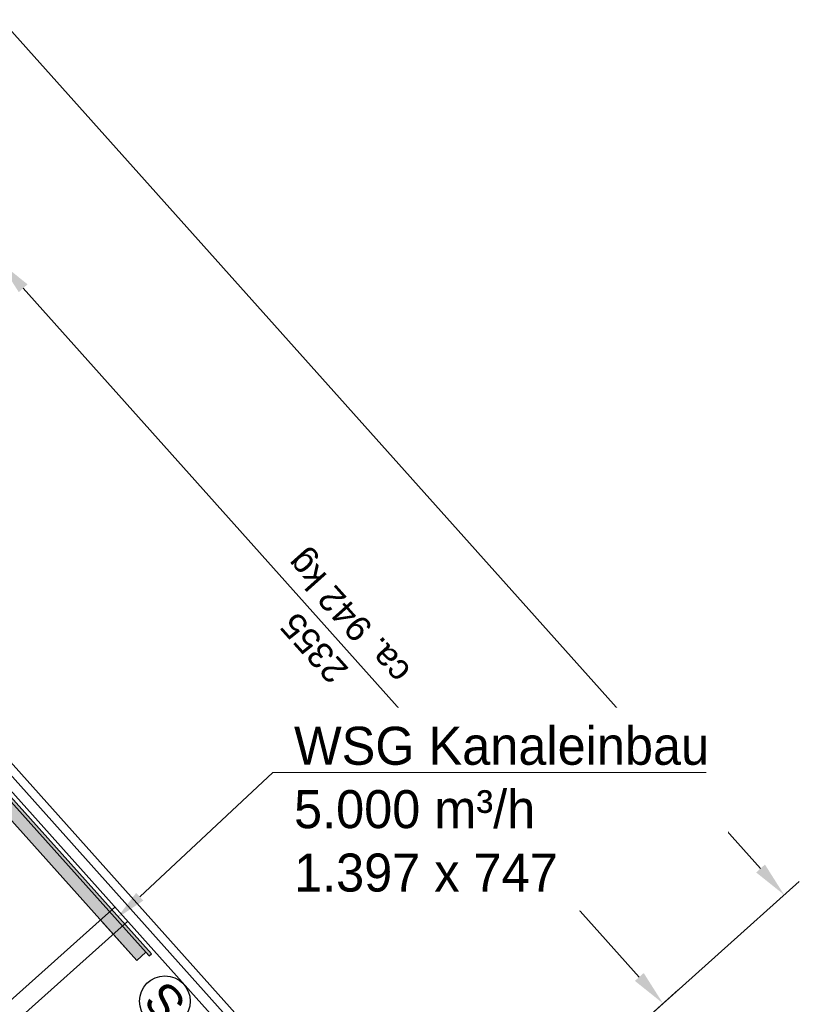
# Model space of a CAD drawing. Header units: millimetres. Extents: x -5775 to 84228, y -103402 to 6925.
# Tile 19 of 42: x 82299 to 84144, y -100548 to -98218. Entities that reach past the tile are written whole.
import ezdxf
from ezdxf import colors
from ezdxf.entities.mleader import LeaderData, LeaderLine
from ezdxf.enums import TextEntityAlignment as Align
from ezdxf.math import Vec2, Vec3

# ---------------------------------------------------------------- set-up
doc = ezdxf.new("R2010")
doc.units = ezdxf.units.MM
doc.header["$LTSCALE"] = 0.4
doc.layers.add('Pi_lü_Beschriftung', color=43, linetype='Continuous', lineweight=18)
doc.layers.add('Pi_lü_zu_ge_00_blau', color=153, linetype='Continuous', lineweight=35)
doc.layers.add('RLT 2', color=253, linetype='Continuous')
doc.styles.add('Arial', font='arial.ttf', dxfattribs={"width": 0.95, "height": 1.8})
doc.styles.add('ROMANS8', font='arial.ttf')

# ---------------------------------------------------------------- blocks, each defined once
blk = doc.blocks.new('RLT2')
at = {"layer": 'RLT 2', "ltscale": 10}
for p, q in [((107992.3, -111500), (103833.2, -106852.2)), ((107705.4, -111756.8), (106247, -110127)), ((107223.4, -112300.8), (108084.1, -111530.6)), ((106463.9, -111591.5), (104988.4, -112911.9)), ((106493.9, -111625.1), (105018.4, -112945.4)), ((107223.4, -112300.8), (107797.2, -111787.3))]:
    blk.add_line(p, q, dxfattribs=at)
for points in [[(107172.7, -112346.1), (105659.9, -113699.8), (105631.7, -113698.3), (104088, -111973.1), (104089.5, -111944.9), (105602.3, -110591.2), (105630.5, -110592.8), (107174.3, -112317.9), (107172.7, -112346.1)], [(107172.7, -112346.1), (105602.3, -110591.2)], [(107124, -112329.3), (105648.5, -113649.6), (104138.2, -111961.7), (105613.7, -110641.4), (107124, -112329.3)]]:
    blk.add_lwpolyline(points, dxfattribs=at)
blk.add_circle((106582.5, -111814.1), 60, dxfattribs=at)
for points in [[(106236.6, -110136.3), (106257.4, -110117.7), (106191, -110064.4)], [(107981.9, -111509.4), (108002.7, -111490.7), (108048.3, -111562.6)], [(107694.9, -111766.1), (107715.8, -111747.4), (107761.4, -111819.3)]]:
    blk.add_solid(points, dxfattribs=at)
at = {"layer": 'RLT 2', "style": 'Arial'}
blk.add_text('S', height=80, rotation=131.8233, dxfattribs=at).set_placement((106637.1, -111816.8))
at = {"layer": 'RLT 2', "ltscale": 10, "char_height": 60, "attachment_point": 5, "rotation": 131.8232, "style": 'ROMANS8'}
for s, insert in [('\\A1;ca. 942 kg', (107023.1, -110899.9)), ('\\A1;2355', (106935.5, -110978.3))]:
    blk.add_mtext(s, dxfattribs=dict(at, insert=insert))
at = {"layer": 'RLT 2', "ltscale": 10, "style": 'Arial'}
blk.add_attdef('TYP', text='', height=40, rotation=131.8233, dxfattribs=at).set_placement((102394.9, -109301.3), align=Align.MIDDLE_CENTER)

msp = doc.modelspace()

# ---------------------------------------------------------------- block references
at = {"layer": 'RLT 2'}
msp.add_blockref('RLT2', (-23939.9, 11273.1), dxfattribs=at)

# ---------------------------------------------------------------- next in the draw order: leaders
at = {"layer": 'Pi_lü_Beschriftung'}
ml = msp.add_multileader_mtext('Standard', dxfattribs=at)
ml.set_content('WSG Kanaleinbau\\P5.000 m³/h\\P1.397 x 747', color=256, style='Arial')
ml.set_leader_properties(color=256, linetype='ByLayer', lineweight=-1)
ml.build(insert=Vec2(0, 0))
ml.multileader.update_dxf_attribs({"text_left_attachment_type": 6, "text_right_attachment_type": 6, "dogleg_length": 0.5, "arrow_head_size": 75, "scale": 50})
ctx = ml.context
ctx.base_point, ctx.scale, ctx.char_height, ctx.arrow_head_size, ctx.landing_gap_size, ctx.plane_origin = Vec3(82923.2, -99999.5), 50, 90, 75, 25, Vec3(82254, -100881.3)
ctx.left_attachment, ctx.right_attachment = 6, 6
notes = []
notes.append((ctx, [(0, (1, 1, 0), (82898.2, -99999.5), (1, 0), 25, [(0, [(82528.1, -100345)], 0, [])])]))
ctx.mtext.insert, ctx.mtext.flow_direction = Vec3(82948.2, -99891.5), 5
ctx.mtext.has_bg_fill, ctx.mtext.bg_color, ctx.mtext.bg_scale_factor, ctx.mtext.bg_transparency, ctx.mtext.use_window_bg_color = 1, -1027028792, 1.5, 0, 1
for ctx, leaders in notes:
    for number, flags, end, landing, length, lines in leaders:
        leader = LeaderData()
        leader.index, (leader.has_last_leader_line, leader.has_dogleg_vector, leader.attachment_direction) = number, flags
        leader.last_leader_point, leader.dogleg_vector, leader.dogleg_length = Vec3(end), Vec3(landing), length
        for number, points, colour, breaks in lines:
            line = LeaderLine()
            line.index, line.vertices, line.color, line.breaks = number, Vec3.list(points), colors.encode_raw_color(colour), breaks
            leader.lines.append(line)
        ctx.leaders.append(leader)

# ---------------------------------------------------------------- next in the draw order: hatches: boundary and pattern name
at = {"layer": 'Pi_lü_zu_ge_00_blau', "linetype": 'Continuous', "lineweight": 35}
msp.add_hatch(color=153, dxfattribs=at).paths.add_polyline_path([(81643.3, -99404.4), (82575.9, -100444.6), (82597.7, -100425), (82605.3, -100433.6), (82610.5, -100428.9), (81662.3, -99372), (81657.2, -99376.5), (81664.9, -99385)])

# ---------------------------------------------------------------- next in the draw order: linework, layer by layer
msp.add_line((82575.9, -100444.6), (81643.3, -99404.4))
at = {"extrusion": (0, 0, -1)}
for p, q in [((82597.7, -100425), (82605.3, -100433.6)), ((82605.3, -100433.6), (82610.5, -100428.9))]:
    msp.add_line(p, q, dxfattribs=at)
at = {"layer": 'Pi_lü_zu_ge_00_blau', "color": 7, "linetype": 'Continuous', "lineweight": 35, "flags": 128}
for points in [[(82605.3, -100433.6), (81657.2, -99376.5)], [(81662.3, -99372), (82610.5, -100428.9)], [(82575.9, -100444.6), (82492.6, -100351.4)], [(82575.9, -100444.6), (82597.7, -100425)]]:
    msp.add_lwpolyline(points, dxfattribs=at)

doc.saveas('drawing.dxf')
